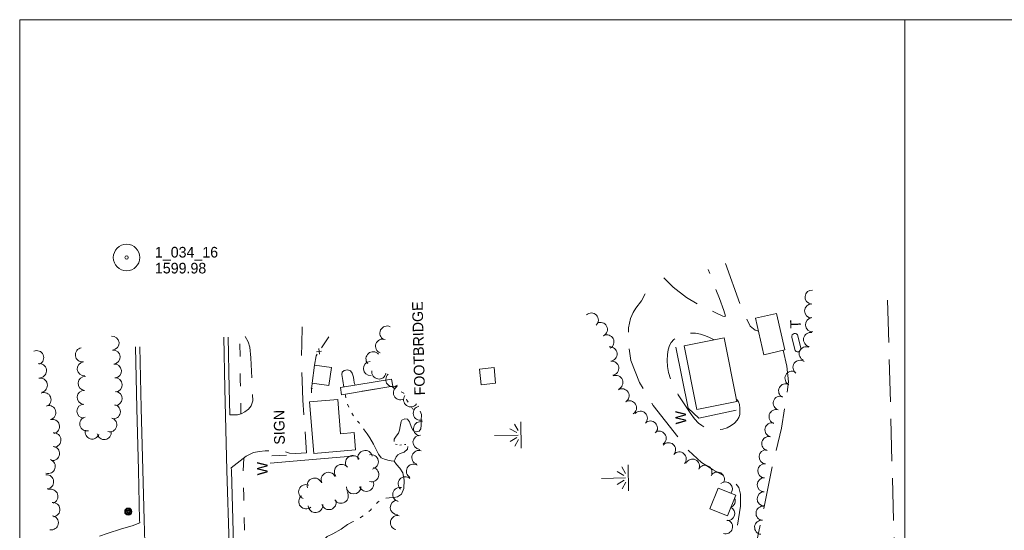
# Model space of a CAD drawing. Header units: feet. Extents: x 388115 to 389683, y 102500 to 104019.
# Tile 5 of 6: x 388500 to 389056, y 103712 to 104000. Entities that reach past the tile are written whole.
import ezdxf
from ezdxf.enums import TextEntityAlignment as Align

# ---------------------------------------------------------------- set-up
doc = ezdxf.new("R2010")
doc.units = ezdxf.units.FT
doc.header["$MEASUREMENT"] = 0
for name, pattern in [('DGN Style 3', [33.539646, 23.95689, -9.582756]), ('DGN Style 5', [16.769823, 7.187067, -9.582756]), ('DGN Style 6', [45.566005, 0.023957, -9.582756, 16.769823, -9.582756, 0.023957, -9.582756])]:
    doc.linetypes.add(name, pattern=pattern)
for name, color, linetype, lineweight in [('E_BLD', 54, 'Continuous', 13), ('E_BLD_Name', 221, 'Continuous', 0), ('E_DWY', 73, 'DGN Style 3', 0), ('E_LAND_Vegetation', 21, 'Continuous', 0), ('E_MAP_GridLines', 251, 'Continuous', 0), ('E_MAP_Limits', 21, 'DGN Style 3', 0), ('E_MAP_PassPoints', 40, 'Continuous', 0), ('E_MISCPROP', 40, 'Continuous', 0), ('E_MISCPROP_HvyLine', 54, 'Continuous', 13), ('E_MISCPROP_Railing', 40, 'Continuous', 0), ('E_PATH_Sidewalk', 73, 'DGN Style 5', 0), ('E_RDWY', 40, 'Continuous', 13), ('E_WTR', 251, 'DGN Style 6', 0)]:
    doc.layers.add(name, color=color, linetype=linetype, lineweight=lineweight)
doc.styles.add('Style-IGR_FONT_0', font='IGR_FONT_0.shx')

# ---------------------------------------------------------------- blocks, each defined once
blk = doc.blocks.new('PP')
at = {"layer": 'E_MAP_PassPoints', "color": 40, "linetype": 'Continuous', "lineweight": 0}
for radius in [7.5, 0.96]:
    blk.add_circle((0, 0), radius, dxfattribs=at)
blk = doc.blocks.new('WAL')
at = {"layer": 'E_MISCPROP_Railing', "color": 40, "linetype": 'Continuous', "lineweight": 0, "style": 'Style-IGR_FONT_0'}
blk.add_text('W', height=6, rotation=0, dxfattribs=at).set_placement((-2.27, -0.34), align=Align.MIDDLE_LEFT)
blk = doc.blocks.new('MARSH')
at = {"layer": 'E_WTR', "color": 161, "linetype": 'Continuous', "lineweight": 0}
for p, q in [((0.03, 15.02), (0.03, 1.6)), ((-1.34, 2.37), (-3.54, 6.22)), ((1.46, 2.37), (3.66, 6.22)), ((-6.13, 3.53), (-2.44, 1.44)), ((6.25, 3.53), (2.56, 1.44)), ((-7.39, -0.05), (7.4, -0.05))]:
    blk.add_line(p, q, dxfattribs=at)
blk = doc.blocks.new('POLE')
at = {"layer": 'E_MISCPROP', "color": 20, "linetype": 'Continuous', "lineweight": 0}
for centre, radius in [((-0.01, 0.02), 2.02), ((-0.01, 0.03), 1.52), ((0, -0.01), 1.01), ((0, 0), 0.502)]:
    blk.add_circle(centre, radius, dxfattribs=at)
blk = doc.blocks.new('SIGN_2')
at = {"layer": 'E_MISCPROP', "color": 20, "linetype": 'Continuous', "lineweight": 0, "style": 'Style-IGR_FONT_0'}
blk.add_text('SIGN', height=6, rotation=359.9999, dxfattribs=at).set_placement((-9.6, -0.01), align=Align.MIDDLE_LEFT)
blk = doc.blocks.new('FOOT')
at = {"layer": 'E_MISCPROP_Railing', "color": 40, "linetype": 'Continuous', "lineweight": 0, "style": 'Style-IGR_FONT_0'}
blk.add_text('FOOTBRIDGE', height=6, rotation=0.0001, dxfattribs=at).set_placement((-0.16, 0), align=Align.MIDDLE_CENTER)
blk = doc.blocks.new('TK5')
at = {"layer": 'E_BLD', "color": 241, "linetype": 'Continuous', "lineweight": 0}
for p, q in [((8.74, 1.85), (1.64, 1.85)), ((1.73, -1.64), (8.76, -1.65))]:
    blk.add_line(p, q, dxfattribs=at)
for centre, start, end in [((1.75, 0.11), 93.5243, 269.5716), ((8.74, 0.1), 270.7062, 89.9568)]:
    blk.add_arc(centre, 1.75, start, end, dxfattribs=at)
blk = doc.blocks.new('TA')
at = {"layer": 'E_BLD_Name', "style": 'Style-IGR_FONT_0'}
blk.add_text('T', height=6, rotation=0.0001, dxfattribs=at).set_placement((-1.95, 0.22), align=Align.MIDDLE_LEFT)

msp = doc.modelspace()

# ---------------------------------------------------------------- linework, layer by layer
at = {"layer": 'E_DWY', "color": 51, "linetype": 'DGN Style 3', "lineweight": 0, "flags": 128}
for points in [[(388863.9, 103854.11), (388869.17, 103848.93), (388876.69, 103843), (388884.05, 103838.62), (388892.95, 103834.61), (388897.31, 103832.49), (388898.11, 103832.38), (388898.68, 103832.63), (388897.77, 103835.7), (388895.29, 103842.54), (388889.06, 103858.88)], [(388898.78, 103862.25), (388908.43, 103835.61), (388912.68, 103826.97), (388915.48, 103824.69), (388917.33, 103823.99)], [(388827.93, 103473.52), (388836.86, 103472.79), (388844.79, 103474.4), (388850.54, 103477.95), (388856.95, 103484.73), (388860.03, 103493.14), (388867.59, 103525.1), (388875.87, 103571.15), (388881.75, 103611.82), (388887.48, 103644.38), (388893.55, 103669.68), (388899.16, 103688.02), (388904.71, 103708.92), (388907.18, 103725.16), (388907.26, 103732.07), (388906.29, 103735.72), (388903.99, 103738.84), (388901.23, 103740.73), (388891.84, 103745.68), (388885.29, 103749.94), (388877.88, 103756.68), (388857.9, 103782.05), (388850.24, 103795.08), (388845.21, 103807.59), (388843.81, 103817.31), (388843.9, 103826), (388845.14, 103831.26), (388846.57, 103834.57), (388848.09, 103837.09), (388851.22, 103841.16), (388853.71, 103845.76), (388853.76, 103845.95)], [(388619.54, 103746.94), (388627.92, 103753.44), (388632.08, 103755.55), (388635.57, 103756.09), (388638.61, 103756.4), (388643.62, 103756.64), (388648.69, 103756.23), (388652.52, 103755.23), (388656.09, 103754.94), (388662.02, 103755.27), (388659.98, 103785.07), (388659.51, 103795.93), (388659.18, 103806.43), (388659.42, 103816.8), (388659.62, 103826.6)], [(388627.38, 103821.14), (388629.09, 103818.05), (388629.97, 103814.98), (388630.58, 103809.07), (388631.78, 103784.69), (388630.86, 103781.89), (388629.2, 103779.95), (388627.21, 103778.44), (388625.17, 103777.39), (388623.08, 103776.89), (388620.67, 103776.74), (388618.77, 103776.77)], [(388904.88, 103785.61), (388905.38, 103785.33), (388906.12, 103784.1), (388906.62, 103782.58), (388906.92, 103780.35), (388906.78, 103777.04), (388906.21, 103775.27), (388905.4, 103773.82), (388903.93, 103772.09), (388902.02, 103770.73), (388899.67, 103769.53), (388897.29, 103768.73), (388895.2, 103768.38), (388892.89, 103768.21), (388890.31, 103768.63), (388888.11, 103769.36), (388885.37, 103770.73), (388883.58, 103772.05), (388881.2, 103774.54), (388878.74, 103777.85), (388871.99, 103788.12), (388869.75, 103792.62), (388867.83, 103796.6), (388866.52, 103800.65), (388866.02, 103804.16), (388865.75, 103807.49), (388866.02, 103810.88), (388866.44, 103813.46), (388867.21, 103815.93), (388868.06, 103817.67), (388869.59, 103819.4), (388871.56, 103820.9), (388873.98, 103822.04), (388876.25, 103822.62), (388879.57, 103823.03), (388881.9, 103823), (388884.7, 103822.4), (388886.9, 103821.66), (388889.27, 103820.6), (388892.3, 103819.11)], [(388931.35, 103813.27), (388933.38, 103804.23), (388934.28, 103795.45), (388933.08, 103786.04), (388930.47, 103769.2), (388925.2, 103747.54), (388920.33, 103723.95), (388913.32, 103690.46), (388905.32, 103660.82), (388898.3, 103629.31), (388891.49, 103593.88), (388886.44, 103560.59), (388876.88, 103507.7), (388872.07, 103483.52), (388871.74, 103475.2), (388873.4, 103470.64), (388877.36, 103468.83)], [(388567.8, 103715.72), (388563.55, 103714.19), (388557.5, 103712.36), (388549.46, 103709.85), (388542.53, 103707.46), (388536.95, 103704.65), (388530, 103700.67), (388527.48, 103698.83), (388523.8, 103695.64)]]:
    msp.add_lwpolyline(points, dxfattribs=at)
at = {"layer": 'E_LAND_Vegetation', "color": 93, "linetype": 'Continuous', "lineweight": 0}
for centre, radius, start, end in [((388947.66, 103843.33), 3.99, 85.1069, 265.0916), ((388947.43, 103835.52), 3.99, 89.3092, 269.2938), ((388822.97, 103830.37), 3.99, 314.1199, 134.1046), ((388947.91, 103827.74), 3.99, 94.0937, 274.0784), ((388707.53, 103822.98), 4.02, 64.0648, 244.0494), ((388828.05, 103825.05), 3.99, 297.6896, 117.6743), ((388552.18, 103817.33), 3.95, 274.9911, 94.9757), ((388705.04, 103815.57), 4.02, 70.0673, 250.052), ((388831.76, 103817.99), 3.99, 297.6896, 117.6743), ((388946.81, 103819.34), 3.99, 78.9617, 258.9464), ((388535.38, 103810.71), 3.95, 98.089, 278.0737), ((388552.87, 103809.46), 3.95, 274.9911, 94.9757), ((388833.53, 103811.17), 3.99, 275.8897, 95.8744), ((388944.38, 103811.31), 3.99, 67.45, 247.4347), ((388509.56, 103809.06), 4.04, 294.3179, 114.3026), ((388699.66, 103808.44), 4.02, 40.718, 220.7027), ((388511.09, 103801.72), 4.04, 279.2604, 99.2451), ((388536.44, 103802.76), 3.95, 94.8864, 274.8711), ((388553.54, 103801.58), 3.95, 274.8864, 94.8711), ((388698.22, 103803.01), 4.02, 94.2945, 274.2792), ((388834.49, 103803.17), 3.99, 278.2677, 98.2523), ((388940.85, 103803.64), 3.99, 53.4927, 233.4773), ((388511.64, 103793.55), 4.04, 282.3467, 102.3314), ((388536.91, 103794.56), 3.95, 86.1586, 266.1432), ((388554.04, 103793.74), 3.95, 273.599, 93.5837), ((388702.95, 103801.02), 4.02, 170.512, 350.4967), ((388710.84, 103796.69), 4.02, 130.6714, 310.656), ((388836.8, 103795.08), 3.99, 291.8402, 111.8248), ((388936.36, 103797.48), 3.99, 63.1528, 243.1374), ((388715.13, 103789.32), 4.02, 116.2941, 296.2788), ((388840.33, 103787.56), 3.99, 301.7892, 121.7739), ((388932.76, 103790.37), 3.99, 63.1528, 243.1374), ((388513.71, 103785.38), 4.04, 291.9807, 111.9653), ((388536.38, 103786.67), 3.95, 86.1586, 266.1432), ((388553.99, 103786.07), 3.95, 267.3538, 87.3385), ((388720.9, 103785.31), 4.02, 144.3387, 324.3234), ((388929.72, 103783.39), 3.99, 72.4589, 252.4435), ((388516.39, 103778.05), 4.04, 284.7889, 104.7736), ((388536.24, 103778.87), 3.95, 89.1234, 269.1081), ((388552.97, 103778.56), 3.95, 258.7886, 78.7733), ((388726.37, 103777.76), 4.02, 103.3187, 283.3034), ((388844.53, 103780.79), 3.99, 301.7892, 121.7739), ((388537.89, 103771.69), 3.95, 103.6506, 283.6353), ((388550.95, 103771.15), 3.95, 252.687, 72.6717), ((388850.66, 103774.89), 3.99, 316.6533, 136.638), ((388927.32, 103775.79), 3.99, 72.4589, 252.4435), ((388518.46, 103770.23), 4.04, 284.7889, 104.7736), ((388726.53, 103768.94), 4.02, 75.9105, 255.8951), ((388856.33, 103769.36), 3.99, 315.2906, 135.2753), ((388925.03, 103768.33), 3.99, 76.7929, 256.7776), ((388519.28, 103762.56), 4.04, 274.9209, 94.9056), ((388540.94, 103767.06), 3.95, 164.0909, 344.0755), ((388547.76, 103766.79), 3.95, 188.9815, 8.9661), ((388726.21, 103761.33), 4.02, 86.7265, 266.7112), ((388861.29, 103763.63), 3.99, 305.427, 125.4117), ((388923.21, 103760.56), 3.99, 76.7929, 256.7776), ((388518.46, 103755), 4.04, 262.393, 82.3777), ((388866.61, 103757.1), 3.99, 318.9137, 138.8984), ((388688.18, 103749.69), 4.14, 30.2285, 210.2132), ((388695.2, 103752.52), 4.14, 13.6614, 193.646), ((388698.52, 103750.25), 4.14, 281.7468, 101.7315), ((388725.6, 103752.74), 4.02, 71.0257, 251.0104), ((388872.62, 103751.86), 3.99, 318.9137, 138.8984), ((388921.7, 103753.05), 3.99, 84.8181, 264.8028), ((388516.08, 103747.66), 4.04, 252.2591, 72.2438), ((388681.92, 103744.71), 4.14, 37.4225, 217.4072), ((388698.81, 103743.05), 4.14, 254.3085, 74.2932), ((388722.49, 103744.93), 4.02, 60.4733, 240.458), ((388880.11, 103747.85), 3.99, 334.2799, 154.2646), ((388887.14, 103744.33), 3.99, 331.3804, 151.365), ((388920.97, 103745.11), 3.99, 84.8181, 264.8028), ((388515.14, 103738.96), 4.04, 274.3376, 94.3223), ((388666.59, 103736.99), 4.14, 19.4575, 199.4421), ((388674.47, 103740.2), 4.14, 25.6934, 205.6781), ((388717.82, 103737.87), 4.02, 48.2452, 228.2298), ((388894.14, 103740.51), 3.99, 331.3804, 151.365), ((388920.68, 103737.32), 3.99, 89.5513, 269.536), ((388661.7, 103733.3), 4.14, 67.3595, 247.3442), ((388688.69, 103736.24), 4.14, 180.9603, 0.945), ((388695.91, 103737.69), 4.14, 201.8289, 21.8136), ((388714.8, 103731.81), 4.02, 76.5315, 256.5162), ((388898.67, 103734.94), 3.99, 322.1674, 129.5674), ((388517.61, 103730.74), 4.04, 288.5065, 108.4912), ((388661.81, 103727.81), 4.14, 129.5777, 309.5624), ((388681.49, 103730.97), 4.14, 213.0633, 33.048), ((388900.26, 103728.29), 3.99, 292.9319, 23.8519), ((388920.62, 103729.35), 3.99, 89.5513, 269.536), ((388518.69, 103723.27), 4.04, 274.9377, 94.9223), ((388667.13, 103725.73), 4.14, 184.8418, 4.8265), ((388674.74, 103727.38), 4.14, 196.808, 16.7927), ((388713.42, 103724.49), 4.02, 91.6846, 271.6692), ((388899.96, 103721.05), 3.99, 263.0848, 62.497), ((388919.99, 103721.22), 3.99, 84.3901, 264.3748), ((388517.83, 103715.85), 4.04, 259.5935, 79.5782), ((388713.49, 103715.91), 4.02, 76.5485, 256.5331), ((388898.81, 103713.61), 3.99, 251.5468, 71.5314), ((388919.21, 103713.29), 3.99, 84.3901, 264.3748)]:
    msp.add_arc(centre, radius, start, end, dxfattribs=at)
at = {"layer": 'E_MAP_GridLines', "color": 161, "linetype": 'Continuous', "lineweight": 0}
for p, q in [((388500, 102500), (388500, 104000)), ((388500, 104000), (389500, 104000)), ((389000, 102500), (389000, 104000))]:
    msp.add_line(p, q, dxfattribs=at)
at = {"layer": 'E_MAP_Limits', "color": 73, "linetype": 'DGN Style 3', "lineweight": 0, "flags": 128}
msp.add_lwpolyline([(388929.05, 102918.88), (388947.08, 102976.19), (388969.89, 103087.36), (388988.51, 103228.66), (388996.61, 103336.26), (389000.08, 103458.32), (388997.77, 103572.53), (388990.29, 103842.03)], dxfattribs=at)
at = {"layer": 'E_MISCPROP', "color": 20, "linetype": 'Continuous', "lineweight": 0}
msp.add_line((388642.51, 103753.65), (388650.7, 103753.94), dxfattribs=at)
at = {"layer": 'E_MISCPROP_HvyLine', "color": 241, "linetype": 'Continuous', "lineweight": 13, "flags": 128}
for points in [[(388920.41, 103810.72), (388915.62, 103831.34), (388927.51, 103834.1), (388932.3, 103813.49)], [(388875.35, 103815.74), (388882.48, 103779.82), (388905.14, 103784.31), (388898.01, 103820.24)], [(388665.16, 103794.74), (388666.65, 103804.9), (388676.19, 103803.5), (388674.7, 103793.34)], [(388768.9, 103794.64), (388760.68, 103793.79), (388759.77, 103802.66), (388767.99, 103803.51)], [(388663.79, 103784.11), (388666.17, 103755.03), (388689.76, 103756.96), (388688.96, 103766.76), (388681.27, 103766.13), (388679.69, 103785.41)], [(388899.91, 103719.81), (388904.51, 103731.43), (388894.58, 103735.36), (388889.98, 103723.75)]]:
    msp.add_lwpolyline(points, close=True, dxfattribs=at)
at = {"layer": 'E_MISCPROP_Railing', "color": 40, "linetype": 'Continuous', "lineweight": 0}
for p, q in [((388669.44, 103811.15), (388669.06, 103814.36)), ((388667.75, 103812.44), (388670.5, 103812.78)), ((388664.64, 103791.54), (388665.3, 103792.04)), ((388665.27, 103791.46), (388664.69, 103792.23))]:
    msp.add_line(p, q, dxfattribs=at)
at = {"layer": 'E_MISCPROP_Railing', "color": 40, "linetype": 'Continuous', "lineweight": 0, "flags": 128}
for points in [[(388670.5, 103814.72), (388674.69, 103820.84)], [(388666.65, 103804.9), (388667.42, 103810.23), (388668.07, 103811.16)], [(388664.78, 103789.33), (388664.92, 103791.26)], [(388665.01, 103792.54), (388665.16, 103794.74)]]:
    msp.add_lwpolyline(points, dxfattribs=at)
at = {"layer": 'E_MISCPROP_Railing', "color": 40, "linetype": 'Continuous', "lineweight": 13, "flags": 128}
for points in [[(388904.76, 103779.37), (388883.69, 103775.01), (388877.64, 103780.55), (388870.66, 103814.99)], [(388689.98, 103753.62), (388661.1, 103751.19), (388641.48, 103749.44)]]:
    msp.add_lwpolyline(points, dxfattribs=at)
msp.add_lwpolyline([(388710.15, 103796.97), (388681.17, 103792.17), (388681.83, 103788.19), (388710.8, 103792.99)], close=True, dxfattribs=at)
at = {"layer": 'E_PATH_Sidewalk', "color": 51, "linetype": 'DGN Style 5', "lineweight": 0, "flags": 128}
for points in [[(388624.41, 103816.95), (388624.59, 103796.55), (388625.02, 103777.35)], [(388626.58, 103752.4), (388626.32, 103745.13), (388626.56, 103730.83), (388627.66, 103687.56), (388628.39, 103646.59), (388629.65, 103605.67), (388631.04, 103559.63), (388632.28, 103528.3), (388632.55, 103524.97), (388632.98, 103522.63)]]:
    msp.add_lwpolyline(points, dxfattribs=at)
at = {"layer": 'E_RDWY', "color": 21, "linetype": 'Continuous', "lineweight": 13, "flags": 128}
for points in [[(388623.65, 103376.35), (388624.68, 103404.62), (388625.15, 103433.14), (388624.93, 103460.37), (388624.28, 103488.15), (388622.86, 103531.47), (388622.11, 103565.52), (388621.05, 103603.4), (388620.51, 103624.16), (388620.04, 103645.49), (388619.34, 103672.7), (388618.29, 103703.63), (388617.08, 103745.34), (388615.89, 103791.61), (388615.36, 103820.71)], [(388618.77, 103776.77), (388618.39, 103791.66), (388617.86, 103820.76)], [(388567.94, 103815.27), (388568.65, 103780.49), (388569.56, 103745.72), (388570.25, 103717.47), (388571.23, 103685.58), (388572.02, 103655.52), (388573.1, 103616.28), (388573.62, 103595.74), (388574.66, 103564.44), (388575.39, 103533.05), (388576.43, 103499.4), (388576.99, 103471.93), (388577.41, 103442.33), (388577.2, 103411.95), (388576.65, 103394.04), (388574.9, 103356.68), (388572.6, 103325.42), (388569.35, 103291.77), (388565.59, 103260.7), (388561.17, 103228.86), (388555.83, 103196.76), (388550.55, 103168.04), (388544.59, 103139.44), (388540.95, 103124.71)], [(388565.44, 103815.22), (388566.15, 103780.43), (388567.06, 103745.65), (388567.75, 103717.4), (388567.8, 103715.72)], [(388625.56, 103525.44), (388625.36, 103531.54), (388624.61, 103565.59), (388623.55, 103603.47), (388623.01, 103624.22), (388622.54, 103645.55), (388621.84, 103672.78), (388620.79, 103703.71), (388619.58, 103745.4), (388619.54, 103746.94)]]:
    msp.add_lwpolyline(points, dxfattribs=at)
at = {"layer": 'E_WTR', "color": 161, "linetype": 'Continuous', "lineweight": 0, "flags": 128}
for points in [[(388683.15, 103792.5), (388682.52, 103796.14), (388682.05, 103799.51), (388682.19, 103800.96), (388683.26, 103801.81), (388685.23, 103802.22), (388686.89, 103801.69), (388687.81, 103800.35), (388688.53, 103798.12), (388688.71, 103796.37), (388688.89, 103795.24)], [(388688.89, 103795.24), (388688.93, 103794.99), (388689.59, 103793.56)], [(388693.5, 103790.12), (388693.63, 103790.09), (388709.67, 103792.9), (388710.55, 103792.7), (388712.17, 103791.38)], [(388684.32, 103786.35), (388684.04, 103787.79), (388683.89, 103788.53)], [(388715.51, 103789.81), (388717.05, 103789.05), (388717.12, 103788.94)], [(388718.62, 103785.63), (388718.73, 103785.15), (388719.43, 103783.99)], [(388685.94, 103781.06), (388685.28, 103782.79)], [(388721.55, 103781.03), (388721.95, 103780.18), (388722.79, 103779.83)], [(388688.59, 103776.21), (388687.62, 103777.78)], [(388726.27, 103778.81), (388726.92, 103777.03), (388726.9, 103773.7), (388726.9, 103770.9), (388726.57, 103768.86), (388725.63, 103767.61), (388724.24, 103767.14), (388722.28, 103767.88), (388721.27, 103769.63), (388720.32, 103772.9), (388719.19, 103774.3), (388717.56, 103774.55), (388715.98, 103773.89), (388715.5, 103773.02)], [(388692.01, 103771.85), (388691.73, 103772.22), (388690.85, 103773.29)], [(388711.52, 103750.57), (388709.93, 103750.86), (388707.99, 103751.28), (388706.05, 103751.74), (388704.19, 103752.61), (388702.68, 103754.51), (388701.38, 103757.22), (388699.95, 103760.32), (388697.9, 103763.85), (388696.4, 103766), (388694.67, 103768.41), (388694.27, 103768.93)], [(388715.5, 103773.02), (388714.87, 103770.28), (388714.55, 103768.23), (388714.03, 103766.5), (388712.65, 103764.71), (388711.63, 103763.08), (388711.55, 103761.8), (388711.59, 103761.74)], [(388719.28, 103758.97), (388719.08, 103757.44), (388717.28, 103755.73), (388715.02, 103754.88), (388713.61, 103754.16), (388712.62, 103753.07), (388712.09, 103751.78), (388711.52, 103750.57)], [(388712.41, 103760.29), (388713.21, 103760.05)], [(388714.84, 103759.72), (388715.68, 103759.82)], [(388717.36, 103759.97), (388718.2, 103760)], [(388706.85, 103729.71), (388708.74, 103730.01), (388711.33, 103730.07), (388713.39, 103730.45), (388715.73, 103732.01), (388717, 103735.26), (388717.18, 103739.93), (388716.43, 103744), (388714.8, 103746.63), (388712.94, 103748.7), (388711.52, 103750.57)], [(388701.52, 103726.75), (388702.49, 103727.68), (388703.12, 103728.02)], [(388692.27, 103718.64), (388693.16, 103719.2), (388693.97, 103719.8)], [(388697.29, 103722.26), (388698.13, 103722.88), (388698.77, 103723.67)], [(388670.14, 103696.5), (388670.08, 103699.43), (388670.31, 103702.33), (388671.42, 103705.57), (388673.8, 103708.04), (388676.96, 103709.64), (388681.68, 103712.14), (388685.13, 103714.96), (388688.34, 103716.48), (388688.65, 103716.65)]]:
    msp.add_lwpolyline(points, dxfattribs=at)

# ---------------------------------------------------------------- block references
at = {"layer": 'E_BLD', "color": 241, "linetype": 'Continuous', "lineweight": 0, "xscale": 1.000000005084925, "yscale": 1.000000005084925, "zscale": 1.000000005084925, "rotation": 102.9548810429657}
msp.add_blockref('TK5', (388940.03, 103812.49), dxfattribs=at)
at = {"layer": 'E_BLD_Name', "xscale": 0.9999992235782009, "yscale": 0.9999992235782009, "zscale": 0.9999992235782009, "rotation": 91.48199979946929}
msp.add_blockref('TA', (388938.56, 103827.49), dxfattribs=at)
at = {"layer": 'E_MAP_PassPoints', "color": 40, "linetype": 'Continuous', "lineweight": 0}
msp.add_blockref('PP', (388560.4, 103865.67), dxfattribs=at)
at = {"layer": 'E_MISCPROP', "color": 20, "linetype": 'Continuous', "lineweight": 0}
for name, p, xscale, yscale, zscale, rotation in [('SIGN_2', (388646.63, 103769.56), 0.9999990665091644, 0.9999990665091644, 0.9999990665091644, 91.08916346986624), ('POLE', (388561.37, 103722.15), 0.9999985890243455, 0.9999985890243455, 0.9999985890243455, 91.24501054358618)]:
    msp.add_blockref(name, p, dxfattribs=dict(at, xscale=xscale, yscale=yscale, zscale=zscale, rotation=rotation))
at = {"layer": 'E_MISCPROP_Railing', "color": 40, "linetype": 'Continuous', "lineweight": 0}
for name, p, xscale, yscale, zscale, rotation in [('FOOT', (388725.33, 103814.49), 0.9999992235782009, 0.9999992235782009, 0.9999992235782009, 91.48199979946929), ('WAL', (388873.2, 103773.72), 0.9999985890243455, 0.9999985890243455, 0.9999985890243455, 91.24501054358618), ('WAL', (388636.8, 103744.92), 0.9999985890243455, 0.9999985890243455, 0.9999985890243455, 91.24501054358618)]:
    msp.add_blockref(name, p, dxfattribs=dict(at, xscale=xscale, yscale=yscale, zscale=zscale, rotation=rotation))
at = {"layer": 'E_WTR', "color": 161, "linetype": 'Continuous', "lineweight": 0, "xscale": 0.9999985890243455, "yscale": 0.9999985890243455, "zscale": 0.9999985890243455, "rotation": 91.24501054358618}
for p in [(388783.19, 103765.41), (388843.79, 103741.23)]:
    msp.add_blockref('MARSH', p, dxfattribs=at)

# ---------------------------------------------------------------- texts
at = {"layer": 'E_MAP_PassPoints', "color": 40, "linetype": 'Continuous', "lineweight": 0, "style": 'Style-IGR_FONT_0'}
for s, p in [('1_034_16', (388576.4, 103865.67)), ('1599.98', (388576.4, 103856.67))]:
    msp.add_text(s, height=6, dxfattribs=at).set_placement(p)

doc.saveas('drawing.dxf')
